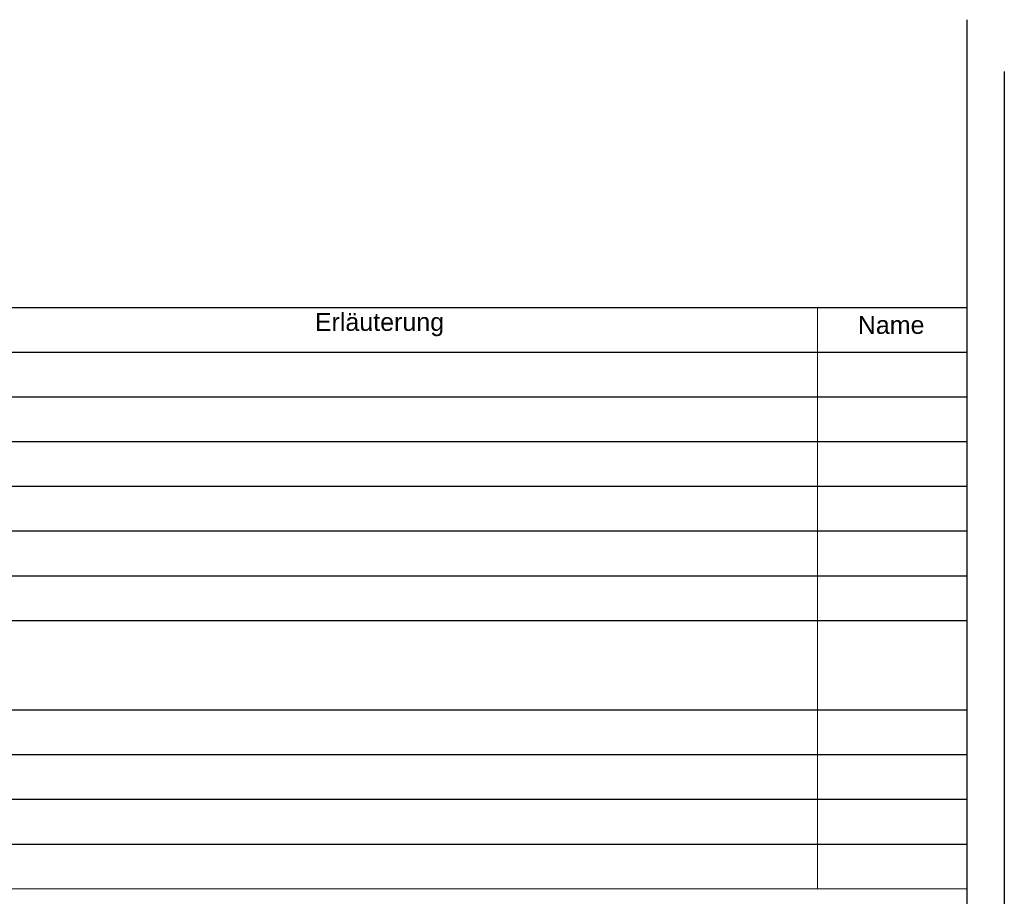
# Model space of a CAD drawing. Header units: metres. Extents: x -15 to 143, y -45 to 47.
# Tile 40 of 41: x 87 to 100, y 35 to 47. Entities that reach past the tile are written whole.
import ezdxf
from ezdxf.enums import TextEntityAlignment as Align

# ---------------------------------------------------------------- set-up
doc = ezdxf.new("R2010")
doc.units = ezdxf.units.M
doc.header["$LTSCALE"] = 0.0125
doc.layers.add('X_YYY_STF__8', color=7, linetype='Continuous')
doc.styles.add('Arial', font='arial.ttf')

msp = doc.modelspace()

# ---------------------------------------------------------------- linework, layer by layer
at = {"layer": 'X_YYY_STF__8'}
for p, q in [((99.905, 5.115), (99.905, 46.944)), ((100.405, 4.615), (100.405, 46.248))]:
    msp.add_line(p, q, dxfattribs=at)
at = {"layer": 'X_YYY_STF__8', "lineweight": 0}
for p, q in [((97.901, 35.283), (97.901, 43.085)), ((99.901, 43.085), (99.901, 35.285)), ((99.901, 39.995), (99.901, 35.285)), ((99.901, 35.285), (82.905, 35.285)), ((82.905, 35.285), (99.901, 35.285))]:
    msp.add_line(p, q, dxfattribs=at)
at = {"layer": 'X_YYY_STF__8'}
for points in [[(82.905, 41.285), (82.905, 43.085), (99.901, 43.085)], [(82.905, 40.685), (82.905, 42.485), (99.901, 42.485)], [(82.905, 40.085), (82.905, 41.885), (99.901, 41.885)], [(82.905, 39.485), (82.905, 41.285), (99.901, 41.285)], [(82.905, 38.885), (82.905, 40.685), (99.901, 40.685)], [(82.905, 37.685), (82.905, 40.085), (99.901, 40.085)], [(82.905, 37.085), (82.905, 39.485), (99.901, 39.485)], [(82.905, 36.485), (82.905, 38.885), (99.901, 38.885)], [(82.905, 37.085), (82.905, 37.685), (99.901, 37.685)], [(82.905, 36.485), (82.905, 37.085), (99.901, 37.085)], [(82.905, 35.885), (82.905, 36.485), (99.901, 36.485)], [(82.905, 35.285), (82.905, 35.885), (99.901, 35.885)]]:
    msp.add_lwpolyline(points, dxfattribs=at)

# ---------------------------------------------------------------- texts
at = {"layer": 'X_YYY_STF__8', "style": 'Arial'}
for s, p in [('Erläuterung', (91.16, 42.697)), ('Name', (98.44, 42.657))]:
    msp.add_text(s, height=0.24, dxfattribs=at).set_placement(p, align=Align.BOTTOM_LEFT)

doc.saveas('drawing.dxf')
